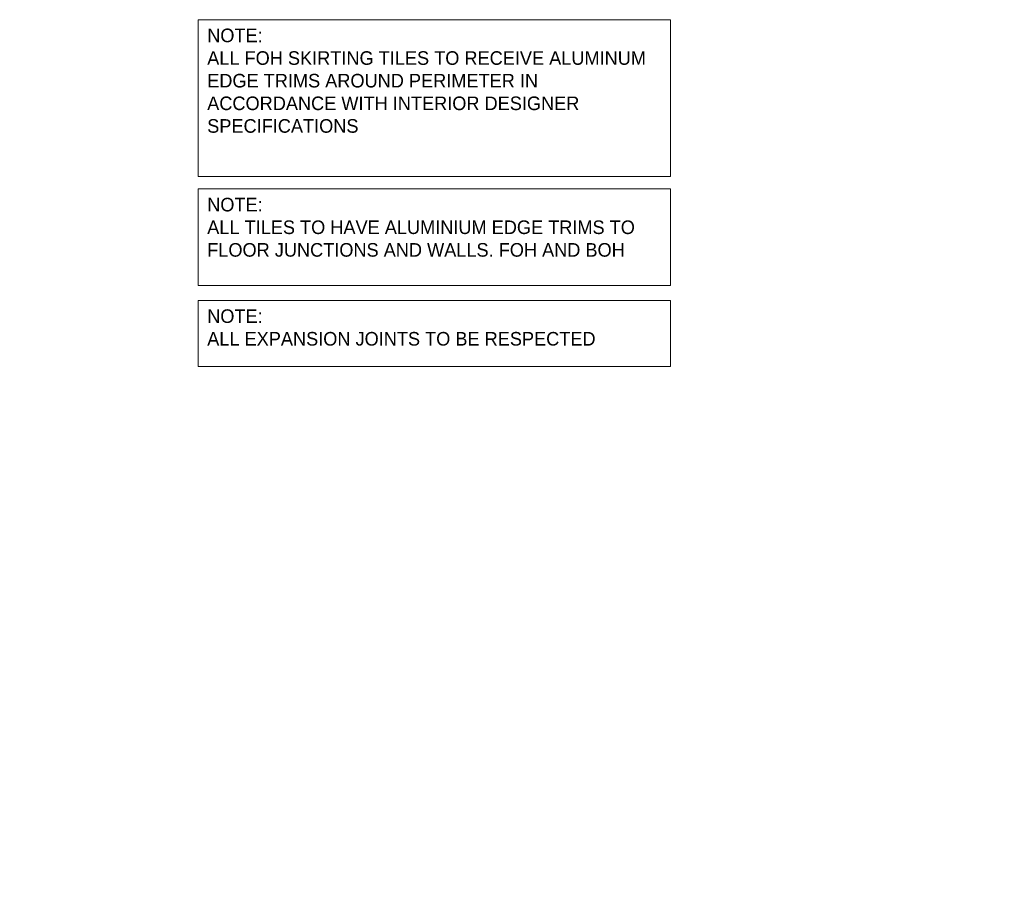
# Model space of a CAD drawing. Header units: millimetres. Extents: x 811 to 573824, y 137 to 100812.
# Tile 138 of 143: x 480911 to 488164, y 56286 to 62652. Entities that reach past the tile are written whole.
import ezdxf

# ---------------------------------------------------------------- set-up
doc = ezdxf.new("R2010")
doc.units = ezdxf.units.MM
doc.header["$LTSCALE"] = 3
doc.header["$MEASUREMENT"] = 0
doc.layers.add('ARC - TILING LABELS', color=7, linetype='Continuous')
doc.layers.add('ARC - WALL FINISHES', color=7, linetype='Continuous', lineweight=0)
doc.layers.add('SHEET', color=7, linetype='Continuous', lineweight=0)
doc.styles.add('ARA-30', font='stylu.ttf', dxfattribs={"height": 60})

msp = doc.modelspace()

# ---------------------------------------------------------------- linework, layer by layer
at = {"layer": 'ARC - TILING LABELS', "linetype": 'Continuous', "lineweight": 13}
for points in [[(482226.5, 62652), (482226.5, 61498), (485703.9, 61498), (485703.9, 62652)], [(482226.5, 61406), (482226.5, 60694.4), (485703.9, 60694.4), (485703.9, 61406)], [(482226.5, 60584.9), (482226.5, 60098), (485703.9, 60098), (485703.9, 60584.9)]]:
    msp.add_lwpolyline(points, close=True, dxfattribs=at)

# ---------------------------------------------------------------- texts
at = {"layer": 'ARC - WALL FINISHES', "color": 18, "true_color": 0x000000, "char_height": 100, "attachment_point": 1, "style": 'ARA-30'}
for s, insert, width in [('NOTE: \\PALL FOH SKIRTING TILES TO RECEIVE ALUMINUM EDGE TRIMS AROUND PERIMETER IN ACCORDANCE WITH INTERIOR DESIGNER SPECIFICATIONS', (482292.1, 62586.4), 3331.904), ('NOTE: \\PALL TILES TO HAVE ALUMINIUM EDGE TRIMS TO FLOOR JUNCTIONS AND WALLS. FOH AND BOH', (482292.1, 61340.4), 3506.393), ('NOTE: \\PALL EXPANSION JOINTS TO BE RESPECTED', (482292.1, 60519.2), 3506.393)]:
    msp.add_mtext(s, dxfattribs=dict(at, insert=insert, width=width))
at = {"layer": 'SHEET', "char_height": 125, "attachment_point": 1, "style": 'ARA-30'}
for s, width, heights, insert in [('\\pi887.52364;{\\fStylus BT|b1|i0|c0|p34;HEAD COUNT}', 2874.939, [4.87], (457684.7, 61224.7, 0)), ('\\pi920.19419;{\\fStylus BT|b1|i0|c0|p34;TOTAL SEATING }', 2211.71, [0], (458277.5, 56621.2))]:
    msp.add_mtext_dynamic_manual_height_columns(s, width=width, gutter_width=1178.9, heights=heights, dxfattribs=dict(at, insert=insert))

doc.saveas('drawing.dxf')
